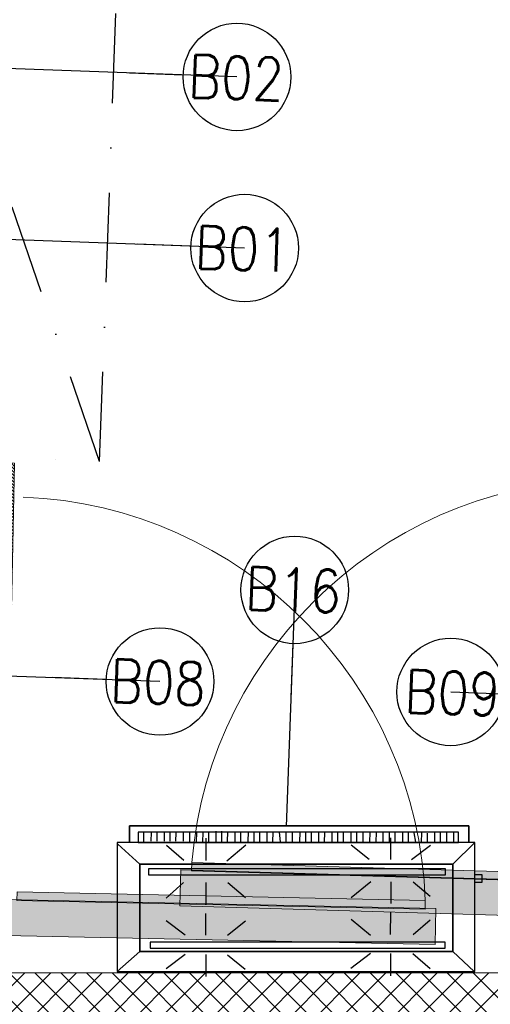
# Model space of a CAD drawing. Header units: millimetres. Extents: x 297264 to 416219, y -77299 to -23696.
# Tile 68 of 187: x 323287 to 323942, y -30988 to -29615. Entities that reach past the tile are written whole.
import ezdxf

# ---------------------------------------------------------------- set-up
doc = ezdxf.new("R2010")
doc.units = ezdxf.units.MM
doc.header["$LTSCALE"] = 2.5
doc.linetypes.add('DASHDOTX2', pattern=[2, 1, -0.5, 0, -0.5])
for name, color, linetype, lineweight in [('A-WALL', 7, 'Continuous', 30), ('CKD Equipments', 252, 'Continuous', 0), ('ELEVATION 1', 143, 'Continuous', 18), ('ELEVATION 4', 157, 'Continuous', 9), ('HATCH LIGHT', 250, 'Continuous', 0), ('ROOM TEXT', 7, 'Continuous', 5)]:
    doc.layers.add(name, color=color, linetype=linetype, lineweight=lineweight)
doc.layers.add('CKD-Hood', color=1, linetype='Continuous')
doc.layers.add('FAINTEQUIP', color=253, linetype='Continuous')
doc.styles.add('MTEXT', font='romans.shx', dxfattribs={"width": 0.85})
doc.styles.get("Standard").update_dxf_attribs({"font": 'GOTHIC.TTF'})
doc.dimstyles.new('AJKD_30', dxfattribs={"dimscale": 30, "dimtxt": 2, "dimasz": 1, "dimexe": 0.8, "dimexo": 0.8, "dimgap": 0.5, "dimtad": 1, "dimdec": 0, "dimzin": 0, "dimdsep": 46, "dimtxsty": 'Standard', "dimblk": 'ARCHTICK', "dimcen": 0.125, "dimclrd": 251, "dimclre": 251, "dimclrt": 42, "dimadec": 0, "dimazin": 0, "dimtfac": 1, "dimtdec": 0, "dimtix": 1, "dimtmove": 0, "dimatfit": 3, "dimfxl": 1, "dimtolj": 1, "dimtzin": 0, "dimarcsym": 1})

# ---------------------------------------------------------------- blocks, each defined once
blk = doc.blocks.new('G$C90A9299F')
at = {"layer": 'CKD Equipments'}
h = blk.add_hatch(dxfattribs=at)
h.set_pattern_fill('ANSI36', color=55, angle=360)
h.set_pattern_definition([(135, (-2880078.5, -3501379.5), (-6.1739260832, 1.6837980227), [7.9375, -1.5875, 0, -1.5875])])
h.paths.add_polyline_path([(598, 896), (610, 896), (610, 1465), (598, 1465)])
at = {"layer": 'CKD Equipments', "ltscale": 0.25}
h = blk.add_hatch(dxfattribs=at)
h.set_pattern_fill('ANSI31', color=4)
h.set_pattern_definition([(45, (-606493, 32858.5), (-2.24506403, 2.24506403), [])])
h.paths.add_polyline_path([(0, 880), (700, 880), (700, 0), (0, 0)])
h.paths.add_polyline_path([(30, 850), (670, 850), (670, 30), (30, 30)], flags=16)
at = {"layer": 'FAINTEQUIP'}
h = blk.add_hatch(dxfattribs=at)
h.set_pattern_fill('INSUL', color=4, angle=90)
h.set_pattern_definition([(360, (-12508187.531, 260434.304), (2e-14, 9.525), []), (360, (-12508187.531, 260437.479), (2e-14, 9.525), [3.175, -3.175]), (360, (-12508187.531, 260440.654), (2e-14, 9.525), [3.175, -3.175])])
h.paths.add_polyline_path([(609, 880), (609, 1480), (659, 1480), (659, 880)])
at = {"layer": 'CKD Equipments', "elevation": 0.1}
blk.add_lwpolyline([(609, 880), (609, 1480), (659, 1480), (659, 880), (609, 880)], dxfattribs=at)
blk.add_lwpolyline([(598, 896), (610, 896), (610, 1465), (598, 1465)], close=True, dxfattribs=at)
at = {"layer": 'CKD Equipments', "ltscale": 0.25}
blk.add_lwpolyline([(0, 880), (700, 880), (700, 0), (0, 0), (0, 880)], dxfattribs=at)
blk.add_lwpolyline([(30, 850), (670, 850), (670, 30), (30, 30)], close=True, dxfattribs=at)
at = {"layer": 'CKD Equipments'}
blk.add_arc((631, 881.8, 0.1), 584.2, 93.243, 178.8996, dxfattribs=at)
blk = doc.blocks.new('G$CD5B1A49A')
at = {"color": 3}
for points in [[(490, 186.8), (490, 210), (17, 210), (17, 186.8)], [(17, 186.8), (17, 210), (490, 210), (490, 186.8)], [(37, 186.6), (37.1, 201), (37.1, 201)], [(47.4, 188.9), (47.5, 200.9), (47.5, 200.9)], [(55.4, 188.9), (55.5, 200.9), (55.5, 200.9)], [(65.8, 188.8), (65.9, 200.8), (65.9, 200.8)], [(73.8, 188.7), (73.9, 200.7), (73.9, 200.7)], [(81.8, 188.6), (81.9, 200.6), (81.9, 200.6)], [(92.2, 188.6), (92.3, 200.6), (92.3, 200.6)], [(101, 188.5), (101.1, 200.5), (101.1, 200.5)], [(110.6, 188.4), (110.7, 200.4), (110.7, 200.4)], [(119.4, 188.3), (119.5, 200.3), (119.5, 200.3)], [(123.7, 161.6), (123.8, 192.8), (123.8, 192.8)], [(127.4, 188.3), (127.5, 200.3), (127.5, 200.3)], [(137.8, 188.2), (137.9, 202.6), (137.9, 202.6)], [(145.8, 188.1), (145.9, 202.5), (145.9, 202.5)], [(153.8, 188), (153.9, 202.4), (153.9, 202.4)], [(164.2, 188), (164.3, 202.4), (164.3, 202.4)], [(172.2, 187.9), (172.3, 202.3), (172.3, 202.3)], [(182.6, 187.8), (182.7, 202.2), (182.7, 202.2)], [(190.6, 187.7), (190.7, 202.1), (190.7, 202.1)], [(198.6, 187.7), (198.7, 202.1), (198.7, 202.1)], [(209, 187.6), (209.1, 202), (209.1, 202)], [(217, 187.5), (217.1, 201.9), (217.1, 201.9)], [(227.4, 187.4), (225.9, 201.8), (225.9, 201.8)], [(235.4, 187.3), (235.5, 201.7), (235.5, 201.7)], [(244.2, 187.3), (244.3, 201.7), (244.3, 201.7)], [(254.6, 187.2), (254.7, 201.6), (254.7, 201.6)], [(262.6, 187.1), (262.7, 201.5), (262.7, 201.5)], [(270.6, 187.1), (270.7, 201.5), (270.7, 201.5)], [(281, 187), (281.1, 201.4), (281.1, 201.4)], [(289, 186.9), (289.1, 201.3), (289.1, 201.3)], [(299.4, 186.8), (299.5, 201.2), (299.5, 201.2)], [(307.4, 186.7), (307.5, 201.1), (307.5, 201.1)], [(315.4, 186.7), (315.5, 201.1), (315.5, 201.1)], [(325.8, 186.6), (325.9, 201), (325.9, 201)], [(333.8, 186.5), (333.9, 200.9), (333.9, 200.9)], [(342.6, 186.4), (342.7, 200.8), (342.7, 200.8)], [(352.2, 188), (352.3, 200.8), (352.3, 200.8)], [(361, 187.9), (361.1, 200.7), (361.1, 200.7)], [(370.6, 187.8), (370.7, 200.6), (370.7, 200.6)], [(379.4, 187.7), (379.5, 200.5), (379.5, 200.5)], [(381.3, 163.2), (381.4, 193.6), (381.4, 193.6)], [(387.4, 187.7), (387.5, 200.5), (387.5, 200.5)], [(397.8, 187.6), (397.9, 200.4), (397.9, 200.4)], [(405.8, 187.5), (405.9, 200.3), (405.9, 200.3)], [(416.2, 187.4), (413.9, 200.2), (413.9, 200.2)], [(424.2, 187.4), (424.3, 200.2), (424.3, 200.2)], [(432.2, 187.3), (432.3, 200.1), (432.3, 200.1)], [(442.6, 187.2), (442.7, 201.6), (442.7, 201.6)], [(450.6, 187.1), (450.7, 201.5), (450.7, 201.5)], [(459.4, 187.1), (459.5, 201.5), (459.5, 201.5)], [(469, 187), (469.1, 201.4), (469.1, 201.4)], [(31.3, 156.5), (0.6, 184.4), (0.6, 184.4)], [(92.5, 161.7), (68.6, 182.6), (68.6, 182.6)], [(152.5, 161.5), (179, 183.8), (179, 183.8)], [(350.9, 163.3), (326.2, 183.3), (326.2, 183.3)], [(410.1, 163.1), (436.6, 183), (436.6, 183)], [(467.7, 156.5), (498.2, 186.8), (498.2, 186.8)], [(498, 131.6), (508.4, 131.6), (508.4, 142), (498, 142)], [(92.4, 131.3), (68.3, 109), (68.3, 109)], [(123.6, 131.2), (123.5, 100), (123.5, 100)], [(154, 131.1), (178.7, 110.2), (178.7, 110.2)], [(353.2, 132.1), (325.9, 109.7), (325.9, 109.7)], [(381.2, 132), (381.1, 101.6), (381.1, 101.6)], [(412.4, 131.9), (436.3, 111.8), (436.3, 111.8)], [(123.4, 57.6), (123.5, 88), (123.5, 88)], [(381, 58.4), (381.1, 89.6), (381.1, 89.6)], [(94.6, 57.7), (68.2, 77.8), (68.2, 77.8)], [(153.8, 57.5), (178.6, 77.4), (178.6, 77.4)], [(353, 56.9), (325.8, 79.3), (325.8, 79.3)], [(412.2, 58.3), (436.2, 79), (436.2, 79)], [(31.3, 34.7), (0, 6.8), (0, 6.8)], [(94.5, 30.5), (68, 10.6), (68, 10.6)], [(123.3, 30.4), (123.2, 0), (123.2, 0)], [(153.7, 30.3), (178.4, 10.2), (178.4, 10.2)], [(352.9, 32.1), (325.6, 11.3), (325.6, 11.3)], [(380.9, 32), (380.8, 0.8), (380.8, 0.8)], [(412.1, 31.9), (436, 11), (436, 11)], [(467.7, 34.7), (497.6, 6.8), (497.6, 6.8)]]:
    blk.add_lwpolyline(points, dxfattribs=at)
for points in [[(475.5, 201.3), (29, 201.3), (29, 186.8), (475.5, 186.7)], [(498.2, 186.8), (0, 186.8), (0, 6.8), (498.2, 6.8)], [(467.7, 156.5), (467.7, 34.7), (31.3, 34.7), (31.3, 156.5)], [(31.3, 34.7), (467.7, 34.7), (467.7, 156.5), (31.3, 156.5)], [(457.3, 150.1), (43.7, 150.1), (43.6, 141.9), (457.3, 141.9)], [(43.6, 141.9), (457.3, 141.9), (457.3, 150.1), (43.6, 150.1)], [(456.9, 47.7), (45.7, 47.7), (45.7, 39.4), (456.9, 39.4)], [(45.7, 39.4), (456.9, 39.4), (456.9, 47.7), (45.7, 47.7)]]:
    blk.add_lwpolyline(points, close=True, dxfattribs=at)
blk = doc.blocks.new('_ArchTick')
at = {"color": 0, "linetype": 'ByBlock', "const_width": 0.15}
blk.add_lwpolyline([(-0.5, -0.5), (0.5, 0.5)], dxfattribs=at)

msp = doc.modelspace()

# ---------------------------------------------------------------- hatches: boundary and pattern name
at = {"layer": 'HATCH LIGHT', "true_color": 0x636466}
h = msp.add_hatch(dxfattribs=at)
h.set_pattern_fill('ANSI32', color=251, scale=6)
h.set_pattern_definition([(45, (257511.52, -46725.026), (-40.411153, 40.411153), []), (45, (257538.46, -46725.026), (-40.411153, 40.411153), [])])
h.paths.add_polyline_path([(334654.4, -32590), (334460.4, -32638.8), (334642, -33359.7), (322089.3, -33359.6, -0.000263), (322074.8, -33559.6), (334898.6, -33559.7)])
h.paths.add_polyline_path([(322503.3, -25157.1), (322303.2, -25157.1, -0.011972), (321822, -34256), (322022.5, -34256, 0.01196)])
h.paths.add_polyline_path([(322486.9, -25697.6), (332165.8, -26046.6, 0.003501), (332659.9, -26800.6), (332827.5, -26691.5), (332277.4, -25850.5), (322493.1, -25497.7, -0.000262)])
h = msp.add_hatch(dxfattribs=at)
h.set_pattern_fill('ANSI37', color=251, scale=8)
h.set_pattern_definition([(45, (257511.52, -46725.026), (-17.960512, 17.960512), []), (135, (257511.52, -46725.026), (-17.960512, -17.960512), [])])
edge = h.paths.add_edge_path()
edge.add_line((325280.4, -25798.3), (322486.9, -25697.6))
edge.add_arc((132089.5, -19659.4), 190493.1, 356.573537, 358.183559, ccw=False)
edge.add_line((322242.1, -31044.7), (325091.3, -31044.7))
edge.add_line((325091.3, -31044.7), (325217.8, -27535.7))
edge.add_line((325217.8, -27535.7), (325117.8, -27532.1))
edge.add_line((325117.8, -27532.1), (325088.6, -28343.5))
edge.add_line((325088.6, -28343.5), (325088.6, -28343.5))
edge.add_line((325088.6, -28343.5), (325023.7, -30142.4))
edge.add_line((325023.7, -30142.4), (324994.8, -30944.7))
edge.add_line((324994.8, -30944.7), (322363.1, -30944.7))
edge.add_line((322363.1, -30944.7), (322489.1, -27449.3))
edge.add_line((322489.1, -27449.3), (323488.5, -27485.3))
edge.add_line((323488.5, -27485.3), (323529.9, -27486.8))
edge.add_line((323529.9, -27486.8), (323533.5, -27386.9))
edge.add_line((323533.5, -27386.9), (322492.7, -27349.3))
edge.add_line((322492.7, -27349.3), (322548.6, -25799.9))
edge.add_line((322548.6, -25799.9), (324047.7, -25853.9))
edge.add_line((324047.7, -25853.9), (324036.9, -26153.7))
edge.add_line((324036.9, -26153.7), (324013.5, -26801.7))
edge.add_line((324013.5, -26801.7), (324010.8, -26874.9))
edge.add_line((324010.8, -26874.9), (324110.8, -26878.5))
edge.add_line((324110.8, -26878.5), (324147.6, -25857.5))
edge.add_line((324147.6, -25857.5), (325176.9, -25894.7))
edge.add_line((325176.9, -25894.7), (325150.3, -26632.7))
edge.add_line((325150.3, -26632.7), (325250.2, -26636.3))
edge.add_line((325250.2, -26636.3), (325280.4, -25798.3))

# ---------------------------------------------------------------- linework, layer by layer
at = {"layer": 'CKD-Hood', "linetype": 'DASHDOTX2', "ltscale": 50, "elevation": 890}
msp.add_lwpolyline([(322492.3, -27596.7), (322398.7, -30195), (323398, -30231), (323491.7, -27632.7)], close=True, dxfattribs=at)
msp.add_lwpolyline([(323398, -30231), (322492.3, -27596.7)], dxfattribs=at)
at = {"layer": 'ELEVATION 1'}
msp.add_line((324994.8, -30944.7), (322363.1, -30944.7), dxfattribs=at)

# ---------------------------------------------------------------- block references
at = {"layer": 'A-WALL', "xscale": -1, "rotation": 88.31839783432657}
msp.add_blockref('G$C90A9299F', (325008.4, -30235.7), dxfattribs=at)
at = {"layer": 'A-WALL', "rotation": 268.7981669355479}
msp.add_blockref('G$C90A9299F', (322399.7, -30215.1, -270), dxfattribs=at)
at = {"layer": 'A-WALL'}
msp.add_blockref('G$CD5B1A49A', (323422.6, -30949.6), dxfattribs=at)

# ---------------------------------------------------------------- texts
at = {"layer": 'ROOM TEXT', "char_height": 60, "rotation": 357.9352, "style": 'MTEXT'}
for s, insert, attachment_point in [('\\A1;\\pxqc;B02', (323501.8, -29722.6, 0.2), 7), ('\\A1;\\pxqc;B01', (323511, -29961.3, 0.2), 7), ('\\A1;\\pxqc;B16', (323752.2, -30443.3, -269.7), 9), ('\\A1;\\pxqc;B08', (323392.9, -30566.1, 0.2), 7), ('\\A1;\\pxqc;B09', (323974.2, -30587, 0.2), 9)]:
    msp.add_mtext_dynamic_manual_height_columns(s, width=170.917, gutter_width=1.8, heights=[0], dxfattribs=dict(at, insert=insert, attachment_point=attachment_point))

# ---------------------------------------------------------------- leaders
at = {"layer": 'ELEVATION 4'}
for points in [[(323589.4, -29694.6), (323175.9, -29679.7)], [(323600.1, -29933.3), (322856.5, -29906.6)], [(323670, -30410.3, -269.9), (323658.1, -30740.6, -269.9)], [(323482.1, -30538.1), (322738.5, -30511.4)], [(323887.3, -30552.7), (324466.9, -30573.7)]]:
    msp.add_leader(points, dimstyle='AJKD_30', override={"dimasz": 5, "dimgap": 0.5, "dimtad": 0, "dimldrblk": 'DotBlank', "dimfxl": 0.18, "dimfxlon": 1, "dimarcsym": 2}, dxfattribs=at)

doc.saveas('drawing.dxf')
